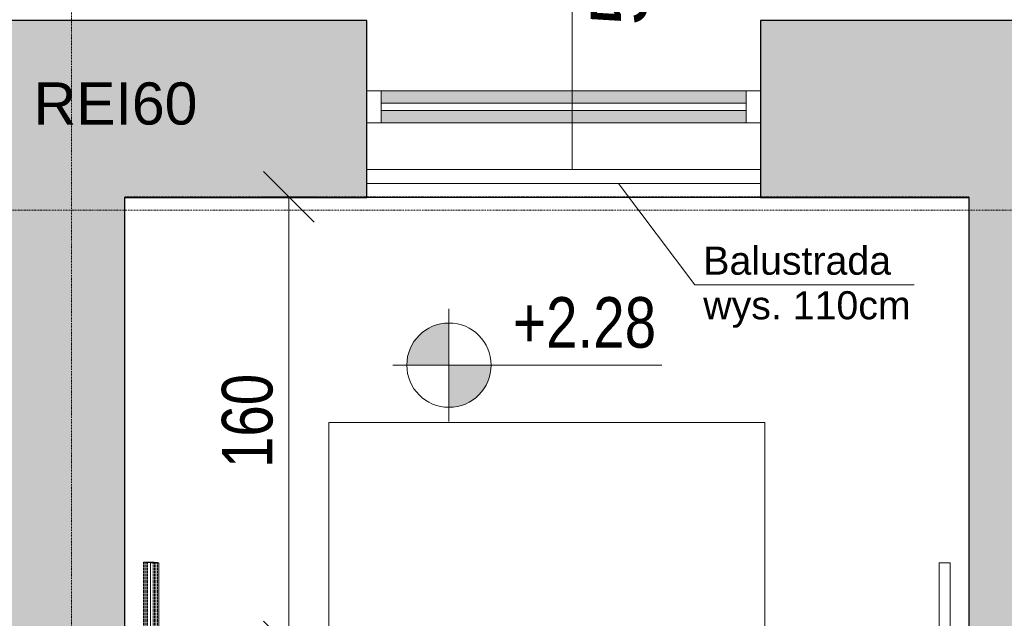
# Model space of a CAD drawing. Header units: centimetres. Extents: x 14785 to 20067, y -11124 to -8451.
# Tile 15 of 26: x 16457 to 16807, y -9025 to -8812. Entities that reach past the tile are written whole.
import ezdxf

# ---------------------------------------------------------------- set-up
doc = ezdxf.new("R2010")
doc.units = ezdxf.units.CM
doc.header["$XCLIPFRAME"] = 2
for name, pattern in [('Linia siatki', [0.9925, 0.47, -0.2175, 0.0875, -0.2175]), ('Linia wyrównania', [0.32004, 0.16002, -0.16002]), ('Ponad', [0.396875, 0.238125, -0.15875])]:
    doc.linetypes.add(name, pattern=pattern)
for name, color, linetype, lineweight in [('A-ANNO-DIMS', 211, 'Continuous', 9), ('A-ANNO-DIMS-100', 211, 'Continuous', 9), ('A-DETL-THIN', 151, 'Continuous', 9), ('A-FLOR-HRAL', 11, 'Continuous', 9), ('A-FLOR-HRAL-MBND', 5, 'Ponad', 9), ('A-GLAZ', 151, 'Continuous', 9), ('A-WALL', 113, 'Continuous', 9), ('A-WALL-PATT', 111, 'Continuous', 25), ('G-ANNO-DIMS', 111, 'Continuous', 9), ('G-ANNO-REFR', 1, 'Linia wyrównania', 9), ('G-ANNO-TEXT', 231, 'Continuous', 9), ('S-GRID', 1, 'Continuous', 9), ('S-STRS', 31, 'Continuous', 9), ('S-STRS-ANNO', 31, 'Continuous', 9), ('S-STRS-MBND', 31, 'Ponad', 9)]:
    doc.layers.add(name, color=color, linetype=linetype, lineweight=lineweight)
doc.styles.add('Arial_2', font='arial.ttf', dxfattribs={"height": 10})
doc.styles.add('Arial_3', font='arial.ttf', dxfattribs={"height": 15})
doc.styles.add('Arial_4', font='arial.ttf', dxfattribs={"width": 0.8, "height": 18})
doc.styles.add('Arial_5', font='arial.ttf', dxfattribs={"height": 20})
doc.dimstyles.new('Przekątna_-_1_8_mm_Arial_1', dxfattribs={"dimscale": 30.48, "dimtxt": 18.364669, "dimasz": 0.590551, "dimexe": 0.328084, "dimexo": 0.0625, "dimgap": 0.016404, "dimtad": 1, "dimdec": 0, "dimdsep": 46, "dimtxsty": 'Arial_4', "dimblk1": 'OBLIQUE', "dimblk2": 'OBLIQUE', "dimsah": 1, "dimcen": 0.09, "dimazin": 0, "dimtfac": 1, "dimtdec": 4, "dimtix": 1, "dimtmove": 0, "dimatfit": 3, "dimfxl": 0.328084, "dimfxlon": 1, "dimtvp": 1, "dimtolj": 1, "dimtzin": 0, "dimarcsym": 2})
picture_1 = doc.add_image_def('image1.png', size_in_pixel=(425, 587))

# ---------------------------------------------------------------- blocks, each defined once
blk = doc.blocks.new('Aluminum_1 szybowe - OKNA NA KLATCE 140_490 wymiana-632360-4_Poziom piętra')
at = {"layer": 'A-GLAZ'}
h = blk.add_hatch(color=256, dxfattribs=at)
h.paths.add_polyline_path([(-2.24, 0.23), (-2.24, 4.67), (-132.08, 4.67), (-132.08, 0.23)])
h.paths.add_polyline_path([(-2.24, 7.21), (-2.24, 11.66), (-132.08, 11.66), (-132.08, 7.21)])
at = {"layer": 'A-GLAZ', "lineweight": 18}
for p, q in [((-132.08, 11.66), (-137.16, 11.66)), ((-132.08, 0.23), (-132.08, 11.66)), ((2.84, 11.66), (-2.24, 11.66)), ((-2.24, 11.66), (-2.24, 0.23)), ((-2.24, 7.21), (-132.08, 7.21)), ((-132.08, 7.21), (-132.08, 4.67)), ((-2.24, 4.67), (-2.24, 7.21)), ((-132.08, 4.67), (-2.24, 4.67)), ((-137.16, 0.23), (-132.08, 0.23)), ((-2.24, 0.23), (2.84, 0.23))]:
    blk.add_line(p, q, dxfattribs=at)
at = {"layer": 'A-GLAZ'}
for p, q in [((-132.08, 11.66), (-2.24, 11.66)), ((-2.24, 0.23), (-132.08, 0.23))]:
    blk.add_line(p, q, dxfattribs=at)
blk = doc.blocks.new('Poręcz - Poręcz-702183-4_Poziom piętra')
at = {"layer": 'A-FLOR-HRAL-MBND'}
for p, q in [((16501.66, -9005.47), (16504.66, -9005.47)), ((16501.66, -9035.47), (16501.66, -9005.47)), ((16501.66, -9005.47), (16504.66, -9005.47)), ((16501.66, -9035.47), (16501.66, -9005.47)), ((16501.66, -9005.47), (16504.66, -9005.47)), ((16501.66, -9035.47), (16501.66, -9005.47)), ((16501.66, -9005.47), (16504.66, -9005.47)), ((16501.66, -9035.47), (16501.66, -9005.47)), ((16504.66, -9035.47), (16504.66, -9005.47)), ((16504.66, -9035.47), (16504.66, -9005.47)), ((16504.66, -9035.47), (16504.66, -9005.47)), ((16504.66, -9035.47), (16504.66, -9005.47)), ((16501.66, -9276), (16501.66, -9035.47)), ((16501.66, -9276), (16501.66, -9035.47)), ((16501.66, -9276), (16501.66, -9035.47)), ((16501.66, -9276), (16501.66, -9035.47)), ((16504.66, -9274.6), (16504.66, -9035.47)), ((16504.66, -9274.6), (16504.66, -9035.47)), ((16504.66, -9274.6), (16504.66, -9035.47)), ((16504.66, -9274.6), (16504.66, -9035.47))]:
    blk.add_line(p, q, dxfattribs=at)
blk = doc.blocks.new('Typ poręczy górnej - Górna poręcz_wewnętrzny_-V8-4_Poziom piętra')
at = {"layer": 'A-FLOR-HRAL', "linetype": 'Ponad'}
for p, q in [((16501.16, -9005.47), (16505.16, -9005.47)), ((16501.16, -9035.47), (16501.16, -9005.47)), ((16505.16, -9035.47), (16505.16, -9005.47)), ((16501.16, -9276.23), (16501.16, -9035.47)), ((16505.16, -9274.37), (16505.16, -9035.47))]:
    blk.add_line(p, q, dxfattribs=at)
at = {"layer": 'A-FLOR-HRAL'}
for p, q in [((16505.16, -9274.37), (16501.16, -9276.23)), ((16501.16, -9425.47), (16501.16, -9276.23)), ((16505.16, -9425.47), (16505.16, -9274.37)), ((16501.16, -9425.47), (16505.16, -9425.47))]:
    blk.add_line(p, q, dxfattribs=at)
blk = doc.blocks.new('Poręcz - Poręcz-703291-4_Poziom piętra')
at = {"layer": 'A-FLOR-HRAL'}
for p, q in [((16503.66, -9005.71), (16506.66, -9005.71)), ((16503.66, -9035.71), (16503.66, -9005.71)), ((16506.66, -9035.71), (16506.66, -9005.71)), ((16503.66, -9275.06), (16503.66, -9035.71)), ((16506.66, -9273.67), (16506.66, -9035.71))]:
    blk.add_line(p, q, dxfattribs=at)
blk = doc.blocks.new('Typ poręczy górnej - Górna poręcz_wewnętrzny_-712286-4_Poziom piętra')
at = {"layer": 'A-FLOR-HRAL'}
for p, q in [((16784.08, -9005.71), (16784.08, -9036.67)), ((16788.08, -9036.67), (16788.08, -9005.71)), ((16784.08, -9036.67), (16784.08, -9395.71)), ((16788.08, -9395.71), (16788.08, -9036.67))]:
    blk.add_line(p, q, dxfattribs=at)
at = {"layer": 'A-FLOR-HRAL', "flags": 128}
for points in [[(16785.88, -9005.71), (16786.08, -9005.71), (16786.29, -9005.71)], [(16786.29, -9395.71), (16786.08, -9395.71), (16785.88, -9395.71)]]:
    blk.add_lwpolyline(points, dxfattribs=at)
blk = doc.blocks.new('Typ poręczy górnej - Górna poręcz_wewnętrzny_-V10-4_Poziom piętra')
at = {"layer": 'A-FLOR-HRAL'}
for p, q in [((16788.08, -9005.71), (16784.08, -9005.71)), ((16784.08, -9005.71), (16784.08, -9395.71)), ((16788.08, -9005.71), (16788.08, -9395.71)), ((16788.08, -9395.71), (16784.08, -9395.71))]:
    blk.add_line(p, q, dxfattribs=at)
blk = doc.blocks.new('Poręcz - Poręcz-712949-4_Poziom piętra')
at = {"layer": 'A-FLOR-HRAL-MBND'}
for p, q in [((16502.66, -9005.59), (16505.66, -9005.59)), ((16502.66, -9035.47), (16502.66, -9005.59)), ((16502.66, -9005.59), (16505.66, -9005.59)), ((16502.66, -9035.47), (16502.66, -9005.59)), ((16502.66, -9005.59), (16505.66, -9005.59)), ((16502.66, -9035.47), (16502.66, -9005.59)), ((16502.66, -9005.59), (16505.66, -9005.59)), ((16502.66, -9035.47), (16502.66, -9005.59)), ((16505.66, -9035.47), (16505.66, -9005.59)), ((16505.66, -9035.47), (16505.66, -9005.59)), ((16505.66, -9035.47), (16505.66, -9005.59)), ((16505.66, -9035.47), (16505.66, -9005.59)), ((16502.66, -9035.59), (16502.66, -9035.47)), ((16502.66, -9035.59), (16502.66, -9035.47)), ((16502.66, -9035.59), (16502.66, -9035.47)), ((16502.66, -9035.59), (16502.66, -9035.47)), ((16505.66, -9035.59), (16505.66, -9035.47)), ((16505.66, -9035.59), (16505.66, -9035.47)), ((16505.66, -9035.59), (16505.66, -9035.47)), ((16505.66, -9035.59), (16505.66, -9035.47)), ((16502.66, -9275.53), (16502.66, -9035.59)), ((16502.66, -9275.53), (16502.66, -9035.59)), ((16502.66, -9275.53), (16502.66, -9035.59)), ((16502.66, -9275.53), (16502.66, -9035.59)), ((16505.66, -9274.13), (16505.66, -9035.59)), ((16505.66, -9274.13), (16505.66, -9035.59)), ((16505.66, -9274.13), (16505.66, -9035.59)), ((16505.66, -9274.13), (16505.66, -9035.59))]:
    blk.add_line(p, q, dxfattribs=at)
blk = doc.blocks.new('Typ poręczy górnej - Górna poręcz_wewnętrzny_-V11-4_Poziom piętra')
at = {"layer": 'A-FLOR-HRAL', "linetype": 'Ponad'}
for p, q in [((16502.16, -9005.59), (16506.16, -9005.59)), ((16502.16, -9035.47), (16502.16, -9005.59)), ((16506.16, -9035.47), (16506.16, -9005.59)), ((16502.16, -9035.47), (16506.16, -9035.47)), ((16502.16, -9035.59), (16506.16, -9035.59)), ((16502.16, -9275.76), (16502.16, -9035.59)), ((16506.16, -9273.9), (16506.16, -9035.59))]:
    blk.add_line(p, q, dxfattribs=at)
at = {"layer": 'A-FLOR-HRAL'}
for p, q in [((16506.16, -9273.9), (16502.16, -9275.76)), ((16502.16, -9423.47), (16502.16, -9275.76)), ((16506.16, -9423.47), (16506.16, -9273.9)), ((16502.16, -9423.47), (16506.16, -9423.47))]:
    blk.add_line(p, q, dxfattribs=at)
blk = doc.blocks.new('DIMBLOCK282-4_Poziom piętra')
at = {"layer": 'A-ANNO-DIMS-100'}
for p, q in [((16552.94, -8875.47), (16543.94, -8866.47)), ((16552.94, -8875.47), (16542.94, -8875.47)), ((16552.94, -9035.47), (16552.94, -8875.47)), ((16552.94, -8875.47), (16561.94, -8884.47)), ((16552.94, -8875.47), (16562.94, -8875.47)), ((16552.94, -9035.47), (16543.94, -9026.47)), ((16552.94, -9035.47), (16542.94, -9035.47)), ((16552.94, -9035.47), (16561.94, -9044.47)), ((16552.94, -9035.47), (16562.94, -9035.47))]:
    blk.add_line(p, q, dxfattribs=at)
at = {"layer": 'A-ANNO-DIMS-100', "color": 0, "insert": (16529.07, -8972), "char_height": 18, "width": 39.6677, "attachment_point": 1, "rotation": 90, "line_spacing_factor": 0.941778, "style": 'Arial_4'}
blk.add_mtext('160', dxfattribs=at)
blk = doc.blocks.new('_Oblique')
at = {"color": 0, "linetype": 'ByBlock', "lineweight": -2}
blk.add_line((-0.5, -0.5), (0.5, 0.5), dxfattribs=at)

msp = doc.modelspace()

# ---------------------------------------------------------------- hatches: boundary and pattern name
at = {"layer": 'A-WALL-PATT', "lineweight": 9}
h = msp.add_hatch(color=256, dxfattribs=at)
h.paths.add_polyline_path([(16731.95, -8875.71), (16794.62, -8875.71), (16794.62, -8812.71), (16720.62, -8812.71), (16720.62, -8875.71)])
h.paths.add_polyline_path([(16494.62, -8875.71), (16580.62, -8875.71), (16580.62, -8812.71), (16417.12, -8812.71), (16417.12, -8875.71), (16446.62, -8875.71)])
h.paths.add_polyline_path([(16277.12, -8875.71), (16277.12, -8812.71), (16239.62, -8812.71), (16239.62, -8875.71)])
h = msp.add_hatch(color=256, dxfattribs=at)
h.paths.add_polyline_path([(16794.62, -10352.71), (16840.62, -10352.71), (16840.62, -9574.71), (16794.62, -9574.71), (16794.62, -10337.71)])
h.paths.add_polyline_path([(16824.62, -9429.71), (16840.62, -9429.71), (16840.62, -8812.71), (16794.62, -8812.71), (16794.62, -9429.71)])
msp.add_hatch(color=256, dxfattribs=at).paths.add_polyline_path([(16494.62, -9396.71), (16494.62, -8875.71), (16446.62, -8875.71), (16446.62, -9396.71), (16488.6, -9396.71)])
at = {"layer": 'G-ANNO-DIMS'}
h = msp.add_hatch(color=256, dxfattribs=at)
edge = h.paths.add_edge_path()
edge.add_arc((16609.83, -8935.36), 15, 90, 180)
edge.add_line((16594.83, -8935.36), (16609.83, -8935.36))
edge.add_line((16609.83, -8935.36), (16609.83, -8920.36))
h = msp.add_hatch(color=256, dxfattribs=at)
edge = h.paths.add_edge_path()
edge.add_arc((16609.83, -8935.36), 15, 270, 360)
edge.add_line((16624.83, -8935.36), (16609.83, -8935.36))
edge.add_line((16609.83, -8935.36), (16609.83, -8950.36))

# ---------------------------------------------------------------- linework, layer by layer
at = {"layer": 'A-DETL-THIN'}
for p, q in [((16653.58, -8755.82), (16653.58, -8865.82)), ((16580.62, -8865.71), (16720.62, -8865.71)), ((16580.62, -8870.71), (16720.62, -8870.71)), ((16697.25, -8906.77), (16670.08, -8870.71)), ((16775.25, -8906.77), (16697.25, -8906.77))]:
    msp.add_line(p, q, dxfattribs=at)
at = {"layer": 'A-WALL', "lineweight": 25}
for p, q in [((16580.62, -8812.71), (16417.12, -8812.71)), ((16580.62, -8875.71), (16580.62, -8812.71)), ((16840.62, -8812.71), (16720.62, -8812.71)), ((16720.62, -8812.71), (16720.62, -8875.71)), ((16494.62, -8875.71), (16580.62, -8875.71)), ((16494.62, -9396.71), (16494.62, -8875.71)), ((16720.62, -8875.71), (16794.62, -8875.71)), ((16794.62, -8875.71), (16794.62, -9429.71))]:
    msp.add_line(p, q, dxfattribs=at)
at = {"layer": 'G-ANNO-DIMS'}
for p, q in [((16609.83, -8915.36), (16609.83, -8955.36)), ((16609.83, -8935.36), (16609.83, -8920.36)), ((16629.83, -8935.36), (16589.83, -8935.36)), ((16685.56, -8935.36), (16594.16, -8935.36)), ((16594.83, -8935.36), (16609.83, -8935.36)), ((16624.83, -8935.36), (16609.83, -8935.36)), ((16609.83, -8935.36), (16609.83, -8950.36)), ((16609.83, -8935.36), (16685.56, -8935.36))]:
    msp.add_line(p, q, dxfattribs=at)
for start, end in [(90, 180), (0, 90), (180, 270), (270, 0)]:
    msp.add_arc((16609.83, -8935.36), 15, start, end, dxfattribs=at)
at = {"layer": 'S-GRID', "linetype": 'Linia siatki'}
for p, q in [((16475.62, -8451.11), (16475.62, -11063.66)), ((14793.33, -8880.21), (18286.21, -8880.21))]:
    msp.add_line(p, q, dxfattribs=at)
at = {"layer": 'S-STRS'}
msp.add_line((16720.62, -8875.71), (16580.62, -8875.71), dxfattribs=at)
at = {"layer": 'S-STRS-ANNO'}
for p, q in [((16567.12, -8955.71), (16722.12, -8955.71)), ((16567.12, -9035.71), (16567.12, -8955.71)), ((16722.12, -8955.71), (16722.12, -9035.71))]:
    msp.add_line(p, q, dxfattribs=at)
at = {"layer": 'S-STRS-MBND'}
for p, q in [((16494.62, -8875.47), (16494.62, -9035.47)), ((16794.62, -8875.47), (16494.62, -8875.47)), ((16794.62, -9035.47), (16794.62, -8875.47))]:
    msp.add_line(p, q, dxfattribs=at)

# ---------------------------------------------------------------- block references
at = {"layer": 'A-FLOR-HRAL'}
for name in ['Typ poręczy górnej - Górna poręcz_wewnętrzny_-V8-4_Poziom piętra', 'Poręcz - Poręcz-702183-4_Poziom piętra', 'Typ poręczy górnej - Górna poręcz_wewnętrzny_-V11-4_Poziom piętra', 'Poręcz - Poręcz-712949-4_Poziom piętra', 'Poręcz - Poręcz-703291-4_Poziom piętra', 'Typ poręczy górnej - Górna poręcz_wewnętrzny_-712286-4_Poziom piętra', 'Typ poręczy górnej - Górna poręcz_wewnętrzny_-V10-4_Poziom piętra']:
    msp.add_blockref(name, (0, 0), dxfattribs=at)
at = {"layer": 'A-GLAZ'}
msp.add_blockref('Aluminum_1 szybowe - OKNA NA KLATCE 140_490 wymiana-632360-4_Poziom piętra', (16717.78, -8849.37), dxfattribs=at)

# ---------------------------------------------------------------- texts
at = {"layer": 'G-ANNO-DIMS', "insert": (16632.59, -8911.15), "char_height": 18, "width": 60.1593, "attachment_point": 1, "line_spacing_factor": 0.941778, "style": 'Arial_4'}
msp.add_mtext('+2.28', dxfattribs=at)
at = {"layer": 'G-ANNO-TEXT', "color": 7, "insert": (16660.26, -8814.54), "char_height": 20, "width": 57.7215, "attachment_point": 1, "rotation": 90, "style": 'Arial_5'}
msp.add_mtext('590', dxfattribs=at)
at = {"layer": 'G-ANNO-TEXT', "color": 1, "insert": (16462.16, -8834.75), "char_height": 15, "width": 71.3502, "attachment_point": 1, "style": 'Arial_3'}
msp.add_mtext('REI60', dxfattribs=at)
at = {"layer": 'G-ANNO-TEXT', "color": 7, "char_height": 10, "attachment_point": 1, "style": 'Arial_2'}
for s, insert, width in [('Balustrada', (16700.24, -8893.17), 80.1687), ('wys. 110cm', (16700.24, -8909.05), 89.789)]:
    msp.add_mtext(s, dxfattribs=dict(at, insert=insert, width=width))

# ---------------------------------------------------------------- dimensions: what is measured, and where the dimension line sits
at = {"layer": 'A-ANNO-DIMS'}
dim = msp.add_linear_dim(base=(16552.94, -8875.47), p1=(16542.94, -9035.47), p2=(16542.94, -8875.47), angle=90, dimstyle='Przekątna_-_1_8_mm_Arial_1', override={"dimpost": '<>', "dimfxl": 160}, dxfattribs=at)
dim.commit()
dim.dimension.update_dxf_attribs({"geometry": 'DIMBLOCK282-4_Poziom piętra', "text_midpoint": (16543.25, -8955.47)})

# ---------------------------------------------------------------- pictures from other files: only their frames are drawn
at = {"layer": 'G-ANNO-REFR'}
image = msp.add_image(picture_1, insert=(13294.02, -10599.16), size_in_units=(1499.31, 2070.81), dxfattribs=at)
image.set_boundary_path([(422.208, 706.731), (422.208, -16.598), (1893.711, -16.598), (1893.711, 706.731), (422.208, 706.731)])
image.dxf.flags = 15

doc.saveas('drawing.dxf')
